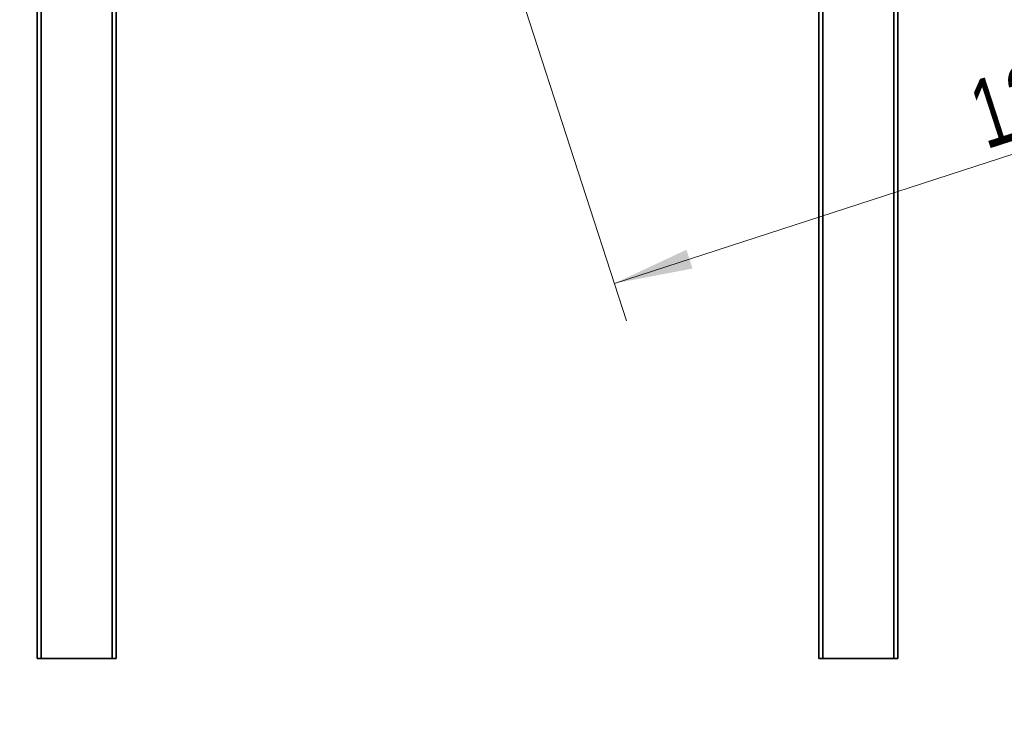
# Model space of a CAD drawing. Header units: millimetres. Extents: x -14862 to 14862, y -10512 to 10512.
# Tile 129 of 199: x -6601 to -5353, y 5400 to 6296. Entities that reach past the tile are written whole.
import ezdxf

# ---------------------------------------------------------------- set-up
doc = ezdxf.new("R2010")
doc.units = ezdxf.units.MM
doc.header["$LTSCALE"] = 4
doc.layers.get('0').update_dxf_attribs({"lineweight": 18})
doc.layers.add('几何体', color=7, linetype='Continuous', lineweight=35)
doc.layers.add('尺寸线层', color=3, linetype='Continuous', lineweight=18)
doc.styles.add('标准', font='txt', dxfattribs={"width": 0.667})
doc.dimstyles.new('GB_尺寸', dxfattribs={"dimtxt": 3.5, "dimasz": 4, "dimexe": 2, "dimexo": 0, "dimtad": 1, "dimdsep": 46, "dimtxsty": '标准', "dimblk": '_CAXARROW', "dimcen": 0, "dimdle": 8, "dimazin": 2, "dimtfac": 0.707107, "dimtdec": 3, "dimtmove": 2, "dimatfit": 3, "dimfxl": 0, "dimfrac": 2, "dimtolj": 1, "dimarcsym": 0})

# ---------------------------------------------------------------- blocks, each defined once
blk = doc.blocks.new('*X141')
at = {"layer": '尺寸线层'}
for points in [[(-4713.2, 6329.3), (-4812.2, 6310.3), (-4804.4, 6286.5)], [(-5847.2, 5961.3), (-5755.9, 6004), (-5748.2, 5980.2)]]:
    blk.add_hatch(color=0, dxfattribs=at).paths.add_polyline_path(points, flags=0)
at = {"layer": '尺寸线层', "color": 0}
for p, q in [((-4953.9, 7070.9), (-4697.8, 6281.7)), ((-6087.9, 6702.9), (-5831.8, 5913.7)), ((-5847.2, 5961.3), (-4713.2, 6329.3))]:
    blk.add_line(p, q, dxfattribs=at)
at = {"layer": '尺寸线层', "color": 0, "insert": (-5298.4, 6201.5), "char_height": 87.5, "width": 331.525, "attachment_point": 5, "rotation": 17.979, "line_spacing_factor": 1.15057, "style": '标准'}
blk.add_mtext('\\T1.1;1200', dxfattribs=at)
blk = doc.blocks.new('_CAXARROW')
blk.add_hatch(color=0).paths.add_polyline_path([(0, 0), (-1, 0.125), (-1, -0.125)], flags=0)
blk = doc.blocks.new('*X145')
at = {"layer": '尺寸线层'}
for points in [[(-11533.9, 4553.6), (-11433.9, 4566.1), (-11433.9, 4541.1)], [(4383.7, 4553.6), (4283.7, 4566.1), (4283.7, 4541.1)]]:
    blk.add_hatch(color=0, dxfattribs=at).paths.add_polyline_path(points, flags=0)
at = {"layer": '尺寸线层', "color": 0}
for p, q in [((4383.7, 7085.9), (4383.7, 4503.6)), ((-11533.9, 5485.9), (-11533.9, 4503.6)), ((-11533.9, 4553.6), (4383.7, 4553.6))]:
    blk.add_line(p, q, dxfattribs=at)
at = {"layer": '尺寸线层', "color": 0, "insert": (-3575.1, 4612.7), "char_height": 87.5, "width": 423.34, "attachment_point": 5, "line_spacing_factor": 1.15057, "style": '标准'}
blk.add_mtext('\\T1.1;15950', dxfattribs=at)

msp = doc.modelspace()

# ---------------------------------------------------------------- linework, layer by layer
at = {"layer": '几何体'}
for p, q in [((-6578.859, 6885.9), (-6578.859, 5485.9)), ((-6573.859, 6885.9), (-6573.859, 5485.9)), ((-6483.859, 6885.9), (-6483.859, 5485.9)), ((-5492.86, 6825.057), (-5492.86, 5485.9)), ((-5487.86, 6826.476), (-5487.86, 5485.9)), ((-5582.859, 6799.503), (-5582.859, 5485.9)), ((-6478.86, 6397.9), (-6478.86, 5485.9)), ((-5587.859, 6397.9), (-5587.859, 5485.9)), ((-6578.859, 5485.9), (-6573.859, 5485.9)), ((-6573.859, 5485.9), (-6483.859, 5485.9)), ((-6483.859, 5485.9), (-6478.86, 5485.9)), ((-5587.859, 5485.9), (-5582.859, 5485.9)), ((-5582.859, 5485.9), (-5492.86, 5485.9)), ((-5492.86, 5485.9), (-5487.86, 5485.9))]:
    msp.add_line(p, q, dxfattribs=at)

# ---------------------------------------------------------------- dimensions: what is measured, and where the dimension line sits
at = {"layer": '尺寸线层'}
dim = msp.add_linear_dim(base=(4383.668, 4553.619), p1=(-11533.859, 5485.9), p2=(4383.668, 7085.9), text='15950', dimstyle='GB_尺寸', override={"dimscale": 25, "dimsah": 1, "dimtfac": 1, "dimtfill": 1}, dxfattribs=at)
dim.commit()
dim.dimension.update_dxf_attribs({"geometry": '*X145', "text_midpoint": (-3575.096, 4612.749), "dimtype": 160})
dim = msp.add_linear_dim(base=(-4713.189, 6329.267), p1=(-6087.861, 6702.899), p2=(-4953.86, 7070.9), angle=17.979026, text='1200', dimstyle='GB_尺寸', override={"dimscale": 25, "dimsah": 1, "dimtfac": 1, "dimtfill": 1}, dxfattribs=at)
dim.commit()
dim.dimension.update_dxf_attribs({"geometry": '*X141', "text_midpoint": (-5298.441, 6201.511), "dimtype": 160})

doc.saveas('drawing.dxf')
